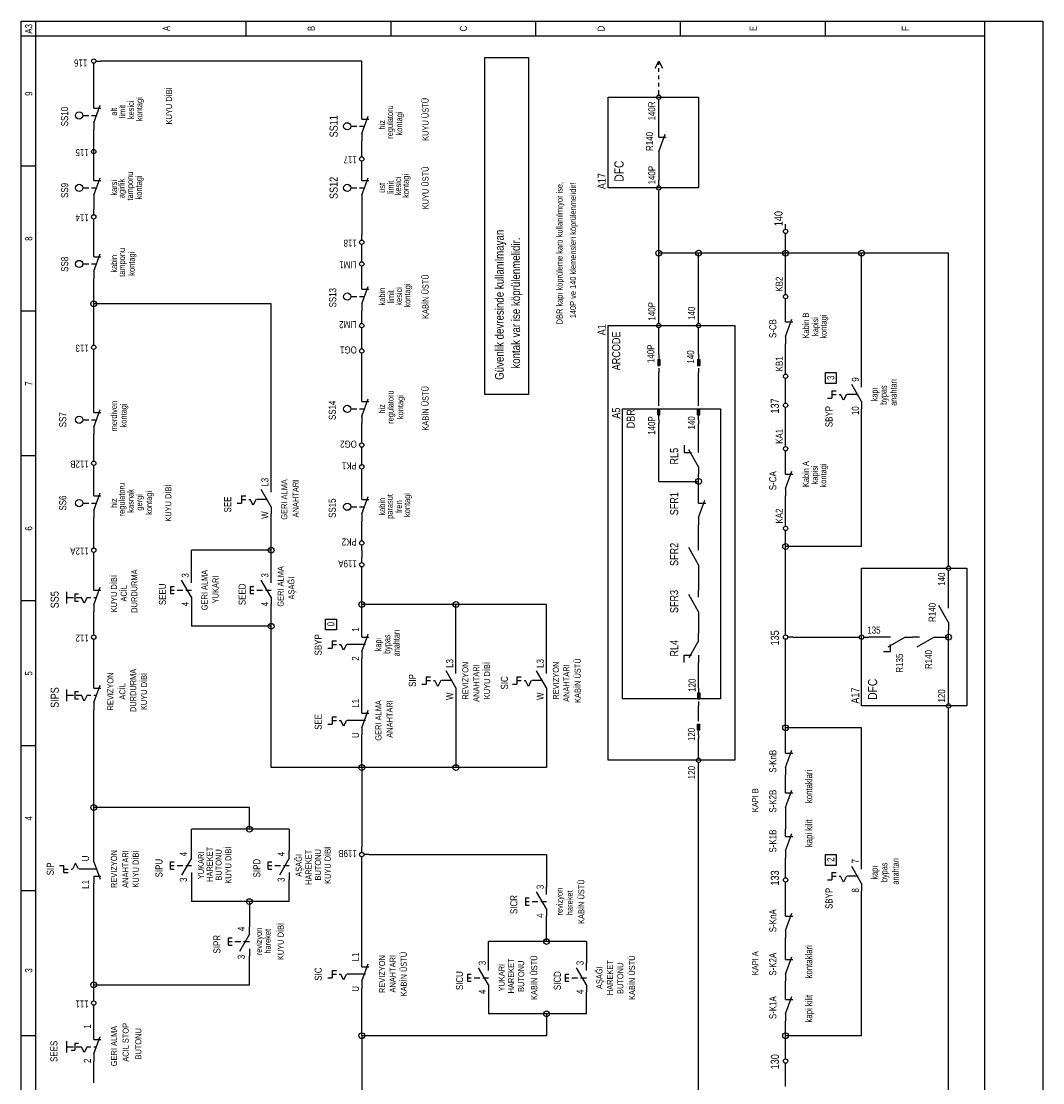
# Model space of a CAD drawing. Header units: centimetres. Extents: x 0 to 15445, y -30 to 2970.
# Tile 25 of 34: x 13354 to 14021, y 323 to 1016. Entities that reach past the tile are written whole.
import ezdxf
from ezdxf.enums import TextEntityAlignment as Align

# ---------------------------------------------------------------- set-up
doc = ezdxf.new("R2010")
doc.units = ezdxf.units.CM
doc.layers.add('ASN-ELEKTRIK', color=3, linetype='CONTINUOUS')
doc.layers.add('ASN-ELEKTRIK-YAZI', color=4, linetype='CONTINUOUS')
doc.styles.get("Standard").update_dxf_attribs({"font": 'arial.ttf', "width": 0.8})

msp = doc.modelspace()

# ---------------------------------------------------------------- linework, layer by layer
at = {"layer": 'ASN-ELEKTRIK'}
for p, q in [((13354.2, 70.2), (13354.2, 1015.95)), ((13354.2, 1015.95), (14020.95, 1015.95)), ((13363.66, 79.66), (13363.66, 1015.95)), ((13500.79, 1015.95), (13500.79, 1006.5)), ((13595.37, 1015.95), (13595.37, 1006.5)), ((13689.94, 1015.95), (13689.94, 1006.5)), ((13784.52, 1006.5), (13784.52, 1015.95)), ((13879.09, 1006.5), (13879.09, 1015.95)), ((13983.12, 70.2), (13983.12, 1015.95)), ((14020.95, 1015.95), (14020.95, 70.2)), ((13354.2, 1006.5), (13983.12, 1006.5)), ((13656.84, 772.42), (13656.84, 992.31)), ((13656.84, 992.31), (13685.21, 992.31)), ((13685.21, 992.31), (13685.21, 772.42)), ((13401.49, 985.22), (13401.49, 988.53)), ((13401.49, 963.94), (13401.49, 985.22)), ((13402.9, 989.94), (13406.21, 989.94)), ((13576.45, 989.94), (13406.21, 989.94)), ((13576.45, 956.84), (13576.45, 989.94)), ((13767.97, 985.22), (13770.33, 989.94)), ((13770.33, 987.58), (13770.33, 989.94)), ((13770.33, 989.94), (13772.69, 985.22)), ((13770.33, 982.85), (13770.33, 985.22)), ((13770.33, 978.12), (13770.33, 980.49)), ((13770.33, 973.39), (13770.33, 975.76)), ((13770.33, 967.72), (13770.33, 971.03)), ((13401.49, 959.21), (13401.49, 963.94)), ((13737.23, 907.19), (13737.23, 966.3)), ((13737.23, 966.3), (13796.34, 966.3)), ((13770.33, 961.57), (13770.33, 964.88)), ((13796.34, 966.3), (13796.34, 907.19)), ((13401.49, 949.75), (13405.62, 961.1)), ((13401.49, 959.21), (13406.21, 959.21)), ((13576.45, 952.11), (13576.45, 956.84)), ((13770.33, 945.02), (13770.33, 961.57)), ((13394.4, 954.48), (13398.29, 954.48)), ((13399.97, 954.48), (13403.21, 954.48)), ((13401.49, 949.75), (13401.49, 945.02)), ((13576.45, 942.66), (13580.58, 954.01)), ((13576.45, 952.11), (13581.18, 952.11)), ((13401.49, 935.56), (13401.49, 945.02)), ((13569.36, 947.39), (13573.25, 947.39)), ((13574.94, 947.39), (13578.17, 947.39)), ((13576.45, 942.66), (13576.45, 937.93)), ((13770.33, 940.29), (13770.33, 945.02)), ((13770.33, 930.84), (13774.46, 942.18)), ((13401.49, 932.25), (13401.49, 935.56)), ((13576.45, 930.84), (13576.45, 937.93)), ((13770.33, 940.29), (13775.06, 940.29)), ((13401.49, 926.11), (13401.49, 933.2)), ((13401.49, 926.11), (13401.49, 929.42)), ((13576.45, 927.52), (13576.45, 930.84)), ((13770.33, 930.84), (13770.33, 926.11)), ((13363.66, 921.38), (13354.2, 921.38)), ((13401.49, 916.65), (13401.49, 926.11)), ((13576.45, 921.38), (13576.45, 924.69)), ((13576.45, 916.65), (13576.45, 921.38)), ((13770.33, 926.11), (13770.33, 911.92)), ((13401.49, 911.92), (13401.49, 916.65)), ((13576.45, 911.92), (13576.45, 916.65)), ((13401.49, 902.46), (13405.62, 913.81)), ((13401.49, 911.92), (13406.21, 911.92)), ((13576.45, 902.46), (13580.58, 913.81)), ((13576.45, 911.92), (13581.18, 911.92)), ((13770.33, 908.61), (13770.33, 911.92)), ((13394.4, 907.19), (13398.29, 907.19)), ((13399.97, 907.19), (13403.21, 907.19)), ((13401.49, 902.46), (13401.49, 897.73)), ((13569.36, 907.19), (13573.25, 907.19)), ((13574.94, 907.19), (13578.17, 907.19)), ((13576.45, 902.46), (13576.45, 897.73)), ((13796.34, 907.19), (13737.23, 907.19)), ((13770.33, 902.46), (13770.33, 905.77)), ((13770.33, 864.63), (13770.33, 902.46)), ((13401.49, 897.73), (13401.49, 893)), ((13576.45, 897.73), (13576.45, 876.45)), ((13401.49, 889.69), (13401.49, 893)), ((13401.49, 883.55), (13401.49, 886.86)), ((13401.49, 867), (13401.49, 883.55)), ((13401.49, 867), (13401.49, 883.55)), ((13853.08, 880.24), (13853.08, 883.55)), ((13576.45, 873.14), (13576.45, 876.45)), ((13853.08, 874.09), (13853.08, 877.4)), ((13853.08, 864.63), (13853.08, 874.09)), ((13401.49, 862.27), (13401.49, 867)), ((13576.45, 867), (13576.45, 870.31)), ((13576.45, 862.27), (13576.45, 867)), ((13401.49, 852.81), (13405.62, 864.16)), ((13401.49, 862.27), (13406.21, 862.27)), ((13576.45, 858.96), (13576.45, 862.27)), ((13770.33, 822.07), (13770.33, 864.63)), ((13796.34, 864.63), (13770.33, 864.63)), ((13796.34, 822.07), (13796.34, 864.63)), ((13853.08, 864.63), (13796.34, 864.63)), ((13853.08, 840.99), (13853.08, 864.63)), ((13902.74, 864.63), (13853.08, 864.63)), ((13902.74, 781.88), (13902.74, 864.63)), ((13959.48, 864.63), (13902.74, 864.63)), ((13959.48, 663.66), (13959.48, 864.63)), ((13394.4, 857.54), (13398.29, 857.54)), ((13399.97, 857.54), (13403.21, 857.54)), ((13401.49, 852.81), (13401.49, 848.08)), ((13576.45, 852.81), (13576.45, 856.12)), ((13576.45, 845.72), (13576.45, 852.81)), ((13401.49, 831.53), (13401.49, 848.08)), ((13576.45, 840.99), (13576.45, 845.72)), ((13576.45, 831.53), (13580.58, 842.88)), ((13576.45, 840.99), (13581.18, 840.99)), ((13853.08, 837.68), (13853.08, 840.99)), ((13517.34, 831.53), (13401.49, 831.53)), ((13401.49, 807.89), (13401.49, 831.53)), ((13517.34, 713.31), (13517.34, 831.53)), ((13569.36, 836.26), (13573.25, 836.26)), ((13574.94, 836.26), (13578.17, 836.26)), ((13576.45, 831.53), (13576.45, 826.8)), ((13853.08, 831.53), (13853.08, 834.84)), ((13853.08, 824.44), (13853.08, 831.53)), ((13363.66, 826.8), (13354.2, 826.8)), ((13576.45, 822.07), (13576.45, 826.8)), ((13853.08, 819.71), (13853.08, 824.44)), ((13576.45, 818.76), (13576.45, 822.07)), ((13770.33, 818.76), (13770.33, 822.07)), ((13796.34, 818.76), (13796.34, 822.07)), ((13853.08, 810.25), (13857.21, 821.6)), ((13853.08, 819.71), (13857.81, 819.71)), ((13576.45, 812.62), (13576.45, 815.93)), ((13576.45, 805.52), (13576.45, 812.62)), ((13737.23, 533.62), (13737.23, 817.34)), ((13737.23, 817.34), (13819.98, 817.34)), ((13770.33, 812.62), (13770.33, 815.93)), ((13770.33, 800.79), (13770.33, 812.62)), ((13796.34, 812.62), (13796.34, 815.93)), ((13796.34, 800.79), (13796.34, 812.62)), ((13819.98, 817.34), (13819.98, 533.62)), ((13401.49, 804.58), (13401.49, 807.89)), ((13576.45, 802.21), (13576.45, 805.52)), ((13853.08, 810.25), (13853.08, 805.52)), ((13853.08, 788.97), (13853.08, 805.52)), ((13401.49, 798.43), (13401.49, 801.74)), ((13401.49, 765.33), (13401.49, 798.43)), ((13576.45, 796.07), (13576.45, 799.38)), ((13770.33, 798.43), (13770.33, 800.79)), ((13770.33, 798.43), (13770.33, 791.34)), ((13796.34, 798.43), (13796.34, 800.79)), ((13796.34, 798.43), (13796.34, 791.34)), ((13576.45, 772.42), (13576.45, 796.07)), ((13769.62, 795.12), (13769.62, 791.34)), ((13769.62, 795.12), (13771.04, 795.12)), ((13769.62, 791.34), (13771.04, 791.34)), ((13769.86, 795.12), (13769.86, 791.34)), ((13770.09, 795.12), (13770.09, 791.34)), ((13770.57, 795.12), (13770.57, 791.34)), ((13770.8, 795.12), (13770.8, 791.34)), ((13771.04, 795.12), (13771.04, 791.34)), ((13795.63, 795.12), (13795.63, 791.34)), ((13795.63, 795.12), (13797.05, 795.12)), ((13795.63, 791.34), (13797.05, 791.34)), ((13795.86, 795.12), (13795.86, 791.34)), ((13796.1, 795.12), (13796.1, 791.34)), ((13796.57, 795.12), (13796.57, 791.34)), ((13796.81, 795.12), (13796.81, 791.34)), ((13797.05, 795.12), (13797.05, 791.34)), ((13770.33, 789.44), (13770.33, 786.61)), ((13770.33, 767.69), (13770.33, 786.61)), ((13796.34, 789.44), (13796.34, 786.61)), ((13796.34, 767.69), (13796.34, 786.61)), ((13853.08, 785.66), (13853.08, 788.97)), ((13853.08, 779.51), (13853.08, 782.82)), ((13879.09, 779.51), (13879.09, 786.61)), ((13879.09, 786.61), (13886.18, 786.61)), ((13886.18, 786.61), (13886.18, 779.51)), ((13853.08, 770.06), (13853.08, 779.51)), ((13886.18, 779.51), (13879.09, 779.51)), ((13902.74, 767.69), (13896.28, 778.88)), ((13902.74, 777.15), (13902.74, 781.88)), ((13576.45, 767.69), (13576.45, 772.42)), ((13576.45, 758.23), (13580.58, 769.58)), ((13685.21, 772.42), (13656.84, 772.42)), ((13853.08, 766.75), (13853.08, 770.06)), ((13880.51, 770.06), (13883.35, 770.06)), ((13883.35, 774.79), (13886.18, 774.79)), ((13883.35, 774.79), (13883.35, 770.06)), ((13883.35, 772.42), (13886.18, 772.42)), ((13888.08, 772.42), (13889.02, 772.42)), ((13890.91, 768.64), (13889.02, 772.42)), ((13892.8, 772.42), (13890.91, 768.64)), ((13900.37, 772.42), (13893.28, 772.42)), ((13401.49, 760.6), (13401.49, 765.33)), ((13401.49, 751.14), (13405.62, 762.49)), ((13569.36, 762.96), (13573.25, 762.96)), ((13574.94, 762.96), (13578.17, 762.96)), ((13576.45, 767.69), (13581.18, 767.69)), ((13746.69, 573.81), (13746.69, 762.96)), ((13746.69, 762.96), (13810.52, 762.96)), ((13769.62, 762.96), (13771.04, 762.96)), ((13769.62, 759.18), (13769.62, 762.96)), ((13769.86, 759.18), (13769.86, 762.96)), ((13770.09, 759.18), (13770.09, 762.96)), ((13770.33, 764.86), (13770.33, 767.69)), ((13770.33, 755.87), (13770.33, 762.96)), ((13770.57, 759.18), (13770.57, 762.96)), ((13770.8, 759.18), (13770.8, 762.96)), ((13771.04, 759.18), (13771.04, 762.96)), ((13795.63, 762.96), (13797.05, 762.96)), ((13795.63, 759.18), (13795.63, 762.96)), ((13795.86, 759.18), (13795.86, 762.96)), ((13796.1, 759.18), (13796.1, 762.96)), ((13796.34, 764.86), (13796.34, 767.69)), ((13796.34, 755.87), (13796.34, 762.96)), ((13796.57, 759.18), (13796.57, 762.96)), ((13796.81, 759.18), (13796.81, 762.96)), ((13797.05, 759.18), (13797.05, 762.96)), ((13810.52, 762.96), (13810.52, 573.81)), ((13853.08, 760.6), (13853.08, 763.91)), ((13902.74, 767.69), (13902.74, 762.96)), ((13902.74, 673.12), (13902.74, 762.96)), ((13394.4, 755.87), (13398.29, 755.87)), ((13399.97, 755.87), (13403.21, 755.87)), ((13401.49, 760.6), (13406.21, 760.6)), ((13576.45, 758.23), (13576.45, 753.51)), ((13769.62, 759.18), (13771.04, 759.18)), ((13770.33, 755.87), (13770.33, 753.51)), ((13795.63, 759.18), (13797.05, 759.18)), ((13796.34, 755.87), (13796.34, 753.51)), ((13853.08, 741.68), (13853.08, 760.6)), ((13401.49, 751.14), (13401.49, 746.41)), ((13576.45, 744.05), (13576.45, 753.51)), ((13770.33, 715.68), (13770.33, 753.51)), ((13796.34, 739.32), (13796.34, 753.51)), ((13401.49, 732.23), (13401.49, 746.41)), ((13576.45, 740.74), (13576.45, 744.05)), ((13853.08, 738.37), (13853.08, 741.68)), ((13576.45, 734.59), (13576.45, 737.9)), ((13576.45, 729.86), (13576.45, 734.59)), ((13786.88, 739.32), (13786.88, 734.59)), ((13786.88, 734.59), (13791.61, 734.59)), ((13796.34, 725.13), (13789.88, 736.32)), ((13796.34, 734.59), (13796.34, 739.32)), ((13853.08, 732.23), (13853.08, 735.54)), ((13363.66, 732.23), (13354.2, 732.23)), ((13401.49, 728.92), (13401.49, 732.23)), ((13576.45, 726.55), (13576.45, 729.86)), ((13853.08, 725.13), (13853.08, 732.23)), ((13401.49, 722.77), (13401.49, 726.08)), ((13401.49, 710.95), (13401.49, 722.77)), ((13576.45, 720.4), (13576.45, 723.71)), ((13796.34, 725.13), (13796.34, 720.4)), ((13853.08, 720.4), (13853.08, 725.13)), ((13853.08, 710.95), (13857.21, 722.3)), ((13576.45, 708.58), (13576.45, 720.4)), ((13770.33, 715.68), (13796.34, 715.68)), ((13796.34, 715.68), (13796.34, 720.4)), ((13796.34, 706.22), (13796.34, 715.68)), ((13853.08, 720.4), (13857.81, 720.4)), ((13401.49, 706.22), (13401.49, 710.95)), ((13401.49, 696.76), (13405.62, 708.11)), ((13517.34, 699.13), (13510.88, 710.31)), ((13517.34, 708.58), (13517.34, 713.31)), ((13576.45, 703.85), (13576.45, 708.58)), ((13853.08, 710.95), (13853.08, 706.22)), ((13394.4, 701.49), (13398.29, 701.49)), ((13399.97, 701.49), (13403.21, 701.49)), ((13401.49, 706.22), (13406.21, 706.22)), ((13495.12, 701.49), (13497.95, 701.49)), ((13497.95, 706.22), (13500.79, 706.22)), ((13497.95, 706.22), (13497.95, 701.49)), ((13497.95, 703.85), (13500.79, 703.85)), ((13502.68, 703.85), (13503.63, 703.85)), ((13505.52, 700.07), (13503.63, 703.85)), ((13507.41, 703.85), (13505.52, 700.07)), ((13514.98, 703.85), (13507.88, 703.85)), ((13576.45, 694.4), (13580.58, 705.75)), ((13576.45, 703.85), (13581.18, 703.85)), ((13796.34, 701.49), (13796.34, 706.22)), ((13796.34, 692.03), (13800.47, 703.38)), ((13796.34, 701.49), (13801.07, 701.49)), ((13853.08, 689.67), (13853.08, 706.22)), ((13401.49, 696.76), (13401.49, 692.03)), ((13517.34, 699.13), (13517.34, 694.4)), ((13517.34, 670.75), (13517.34, 694.4)), ((13569.36, 699.13), (13573.25, 699.13)), ((13574.94, 699.13), (13578.17, 699.13)), ((13576.45, 694.4), (13576.45, 689.67)), ((13401.49, 675.48), (13401.49, 692.03)), ((13576.45, 680.21), (13576.45, 689.67)), ((13796.34, 692.03), (13796.34, 687.3)), ((13796.34, 675.48), (13796.34, 687.3)), ((13853.08, 686.36), (13853.08, 689.67)), ((13576.45, 676.9), (13576.45, 680.21)), ((13853.08, 680.21), (13853.08, 683.52)), ((13853.08, 673.12), (13853.08, 680.21)), ((13401.49, 672.17), (13401.49, 675.48)), ((13576.45, 670.75), (13576.45, 674.06)), ((13796.34, 661.3), (13789.88, 672.48)), ((13796.34, 670.75), (13796.34, 675.48)), ((13902.74, 673.12), (13853.08, 673.12)), ((13853.08, 618.74), (13853.08, 673.12)), ((13401.49, 666.02), (13401.49, 669.33)), ((13401.49, 649.38), (13401.49, 666.02)), ((13465.32, 654.2), (13465.32, 670.75)), ((13517.34, 670.75), (13465.32, 670.75)), ((13517.34, 654.2), (13517.34, 670.75)), ((13576.45, 670.75), (13576.45, 666.02)), ((13576.45, 662.71), (13576.45, 666.02)), ((13576.45, 656.57), (13576.45, 659.88)), ((13796.34, 661.3), (13796.34, 656.57)), ((13902.74, 569.08), (13902.74, 658.93)), ((13902.74, 658.93), (13971.3, 658.93)), ((13959.48, 660.35), (13959.48, 663.66)), ((13971.3, 658.93), (13971.3, 569.08)), ((13465.32, 640.02), (13458.86, 651.2)), ((13465.32, 649.47), (13465.32, 654.2)), ((13517.34, 640.02), (13510.88, 651.2)), ((13517.34, 649.47), (13517.34, 654.2)), ((13576.45, 635.29), (13576.45, 656.57)), ((13796.34, 656.57), (13796.34, 644.74)), ((13959.48, 654.2), (13959.48, 657.51)), ((13959.48, 637.65), (13959.48, 654.2)), ((13401.49, 644.65), (13401.49, 649.38)), ((13401.49, 635.19), (13405.62, 646.54)), ((13401.49, 644.65), (13406.21, 644.65)), ((13451.61, 647.11), (13453.97, 647.11)), ((13451.61, 647.11), (13451.61, 642.38)), ((13451.61, 644.74), (13453.97, 644.74)), ((13455.87, 644.74), (13459.65, 644.74)), ((13461.54, 644.74), (13465.32, 644.74)), ((13503.63, 647.11), (13505.99, 647.11)), ((13503.63, 647.11), (13503.63, 642.38)), ((13503.63, 644.74), (13505.99, 644.74)), ((13507.88, 644.74), (13511.67, 644.74)), ((13513.56, 644.74), (13517.34, 644.74)), ((13796.34, 640.02), (13796.34, 644.74)), ((13363.66, 637.65), (13354.2, 637.65)), ((13384.07, 636.06), (13384.07, 643.62)), ((13384.08, 639.92), (13388.24, 639.92)), ((13389.19, 642.29), (13391.56, 642.29)), ((13389.19, 642.29), (13389.19, 637.56)), ((13389.19, 637.56), (13391.56, 637.56)), ((13390.14, 639.92), (13393.45, 639.92)), ((13395.34, 636.14), (13393.45, 639.92)), ((13397.23, 639.92), (13395.34, 636.14)), ((13397.23, 639.92), (13399.59, 639.92)), ((13401.49, 639.92), (13403.19, 639.92)), ((13451.61, 642.38), (13453.97, 642.38)), ((13465.32, 640.02), (13465.32, 635.29)), ((13503.63, 642.38), (13505.99, 642.38)), ((13517.34, 640.02), (13517.34, 635.29)), ((13796.34, 630.56), (13789.88, 641.75)), ((13959.48, 632.92), (13959.48, 637.65)), ((13401.49, 635.19), (13401.49, 630.46)), ((13401.49, 618.74), (13401.49, 630.46)), ((13465.32, 635.29), (13465.32, 621.1)), ((13517.34, 621.1), (13517.34, 635.29)), ((13576.45, 618.74), (13576.45, 635.29)), ((13637.92, 635.29), (13576.45, 635.29)), ((13697.03, 635.29), (13637.92, 635.29)), ((13637.92, 595.09), (13637.92, 635.29)), ((13697.03, 595.09), (13697.03, 635.29)), ((13796.34, 630.56), (13796.34, 625.83)), ((13959.48, 623.46), (13953.02, 634.65)), ((13552.81, 618.74), (13552.81, 625.83)), ((13552.81, 625.83), (13559.9, 625.83)), ((13559.9, 625.83), (13559.9, 618.74)), ((13796.34, 625.83), (13796.34, 616.37)), ((13401.49, 615.43), (13401.49, 618.74)), ((13517.34, 621.1), (13465.32, 621.1)), ((13517.34, 528.89), (13517.34, 621.1)), ((13559.9, 618.74), (13552.81, 618.74)), ((13576.45, 614.01), (13576.45, 618.74)), ((13853.08, 615.43), (13853.08, 618.74)), ((13959.48, 623.46), (13959.48, 618.74)), ((13959.48, 614.01), (13959.48, 618.74)), ((13401.49, 609.28), (13401.49, 612.59)), ((13557.06, 611.64), (13559.9, 611.64)), ((13557.06, 611.64), (13557.06, 606.91)), ((13576.45, 604.55), (13580.58, 615.9)), ((13576.45, 614.01), (13581.18, 614.01)), ((13796.34, 611.64), (13789.88, 600.45)), ((13796.34, 611.64), (13796.34, 616.37)), ((13853.08, 609.28), (13853.08, 612.59)), ((13857.81, 614.01), (13854.5, 614.01)), ((13857.81, 614.01), (13898.01, 614.01)), ((13898.01, 614.01), (13901.32, 614.01)), ((13904.15, 614.01), (13907.46, 614.01)), ((13916.92, 614.01), (13907.46, 614.01)), ((13921.65, 614.01), (13916.92, 614.01)), ((13931.11, 614.01), (13919.92, 607.55)), ((13931.11, 614.01), (13935.84, 614.01)), ((13940.57, 614.01), (13935.84, 614.01)), ((13950.02, 614.01), (13938.83, 607.55)), ((13950.02, 614.01), (13954.75, 614.01)), ((13954.75, 614.01), (13959.48, 614.01)), ((13959.48, 573.81), (13959.48, 614.01)), ((13401.49, 585.54), (13401.49, 609.28)), ((13554.22, 606.91), (13557.06, 606.91)), ((13557.06, 609.28), (13559.9, 609.28)), ((13561.79, 609.28), (13562.74, 609.28)), ((13564.63, 605.5), (13562.74, 609.28)), ((13566.52, 609.28), (13564.63, 605.5)), ((13578.81, 609.28), (13566.99, 609.28)), ((13576.45, 604.55), (13576.45, 599.82)), ((13853.08, 554.9), (13853.08, 609.28)), ((13916.92, 604.55), (13921.65, 604.55)), ((13921.65, 604.55), (13921.65, 609.28)), ((13576.45, 569.08), (13576.45, 599.82)), ((13786.88, 597.46), (13786.88, 602.19)), ((13786.88, 602.19), (13791.61, 602.19)), ((13796.34, 602.19), (13796.34, 597.46)), ((13796.34, 583.27), (13796.34, 597.46)), ((13637.92, 580.91), (13631.46, 592.09)), ((13637.92, 590.36), (13637.92, 595.09)), ((13697.03, 580.91), (13690.57, 592.09)), ((13697.03, 590.36), (13697.03, 595.09)), ((13401.49, 580.81), (13401.49, 585.54)), ((13401.49, 571.35), (13405.62, 582.7)), ((13615.7, 583.27), (13618.54, 583.27)), ((13618.54, 588), (13621.37, 588)), ((13618.54, 588), (13618.54, 583.27)), ((13618.54, 585.63), (13621.37, 585.63)), ((13623.26, 585.63), (13624.21, 585.63)), ((13626.1, 581.85), (13624.21, 585.63)), ((13627.99, 585.63), (13626.1, 581.85)), ((13635.56, 585.63), (13628.47, 585.63)), ((13674.81, 583.27), (13677.65, 583.27)), ((13677.65, 588), (13680.48, 588)), ((13677.65, 588), (13677.65, 583.27)), ((13677.65, 585.63), (13680.48, 585.63)), ((13682.37, 585.63), (13683.32, 585.63)), ((13685.21, 581.85), (13683.32, 585.63)), ((13687.1, 585.63), (13685.21, 581.85)), ((13694.67, 585.63), (13687.58, 585.63)), ((13796.34, 580.91), (13796.34, 583.27)), ((13384.07, 572.22), (13384.07, 579.79)), ((13384.08, 576.08), (13388.24, 576.08)), ((13389.19, 578.45), (13391.56, 578.45)), ((13389.19, 578.45), (13389.19, 573.72)), ((13390.14, 576.08), (13393.45, 576.08)), ((13395.34, 572.3), (13393.45, 576.08)), ((13397.23, 576.08), (13395.34, 572.3)), ((13397.23, 576.08), (13399.59, 576.08)), ((13401.49, 580.81), (13406.21, 580.81)), ((13401.49, 576.08), (13403.19, 576.08)), ((13637.92, 580.91), (13637.92, 576.18)), ((13637.92, 576.18), (13637.92, 528.89)), ((13697.03, 580.91), (13697.03, 576.18)), ((13697.03, 576.18), (13697.03, 528.89)), ((13795.63, 577.6), (13795.63, 573.81)), ((13795.63, 577.6), (13797.05, 577.6)), ((13795.86, 577.6), (13795.86, 573.81)), ((13796.1, 577.6), (13796.1, 573.81)), ((13796.34, 580.91), (13796.34, 573.81)), ((13796.57, 577.6), (13796.57, 573.81)), ((13796.81, 577.6), (13796.81, 573.81)), ((13797.05, 577.6), (13797.05, 573.81)), ((13389.19, 573.72), (13391.56, 573.72)), ((13401.49, 571.35), (13401.49, 566.63)), ((13576.45, 564.36), (13576.45, 569.08)), ((13810.52, 573.81), (13746.69, 573.81)), ((13795.63, 573.81), (13797.05, 573.81)), ((13796.34, 571.92), (13796.34, 569.08)), ((13796.34, 561.99), (13796.34, 569.08)), ((13971.3, 569.08), (13902.74, 569.08)), ((13959.48, 570.5), (13959.48, 573.81)), ((13401.49, 502.88), (13401.49, 566.63)), ((13557.06, 561.99), (13559.9, 561.99)), ((13557.06, 561.99), (13557.06, 557.26)), ((13576.45, 554.9), (13580.58, 566.25)), ((13576.45, 564.36), (13581.18, 564.36)), ((13796.34, 559.15), (13796.34, 561.99)), ((13959.48, 564.36), (13959.48, 567.67)), ((13959.48, 117.49), (13959.48, 564.36)), ((13554.22, 557.26), (13557.06, 557.26)), ((13557.06, 559.63), (13559.9, 559.63)), ((13561.79, 559.63), (13562.74, 559.63)), ((13564.63, 555.84), (13562.74, 559.63)), ((13566.52, 559.63), (13564.63, 555.84)), ((13578.81, 559.63), (13566.99, 559.63)), ((13576.45, 554.9), (13576.45, 550.17)), ((13795.63, 557.26), (13797.05, 557.26)), ((13795.63, 553.48), (13795.63, 557.26)), ((13795.86, 553.48), (13795.86, 557.26)), ((13796.1, 553.48), (13796.1, 557.26)), ((13796.34, 550.17), (13796.34, 557.26)), ((13796.57, 553.48), (13796.57, 557.26)), ((13796.81, 553.48), (13796.81, 557.26)), ((13797.05, 553.48), (13797.05, 557.26)), ((13902.74, 554.9), (13853.08, 554.9)), ((13853.08, 543.08), (13853.08, 554.9)), ((13902.74, 467.42), (13902.74, 554.9)), ((13576.45, 528.89), (13576.45, 550.17)), ((13576.45, 528.89), (13576.45, 550.17)), ((13576.45, 528.89), (13576.45, 550.17)), ((13795.63, 553.48), (13797.05, 553.48)), ((13796.34, 550.17), (13796.34, 547.8)), ((13796.34, 538.35), (13796.34, 547.8)), ((13363.66, 543.08), (13354.2, 543.08)), ((13853.08, 538.35), (13853.08, 543.08)), ((13819.98, 533.62), (13737.23, 533.62)), ((13796.34, 535.04), (13796.34, 538.35)), ((13853.08, 528.89), (13857.21, 540.24)), ((13853.08, 538.35), (13857.81, 538.35)), ((13576.45, 528.89), (13517.34, 528.89)), ((13637.92, 528.89), (13576.45, 528.89)), ((13576.45, 528.89), (13576.45, 476.87)), ((13697.03, 528.89), (13637.92, 528.89)), ((13796.34, 528.89), (13796.34, 532.2)), ((13796.34, 117.49), (13796.34, 528.89)), ((13853.08, 528.89), (13853.08, 524.16)), ((13853.08, 517.07), (13853.08, 524.16)), ((13853.08, 512.34), (13853.08, 517.07)), ((13853.08, 502.88), (13857.21, 514.23)), ((13853.08, 512.34), (13857.81, 512.34)), ((13503.15, 502.88), (13401.49, 502.88)), ((13401.49, 472.14), (13401.49, 502.88)), ((13503.15, 488.69), (13503.15, 502.88)), ((13853.08, 502.88), (13853.08, 498.15)), ((13853.08, 498.15), (13853.08, 488.69)), ((13465.32, 474.51), (13465.32, 488.69)), ((13503.15, 488.69), (13465.32, 488.69)), ((13529.16, 488.69), (13503.15, 488.69)), ((13529.16, 488.69), (13529.16, 474.51)), ((13853.08, 483.97), (13853.08, 488.69)), ((13853.08, 474.51), (13857.21, 485.86)), ((13853.08, 483.97), (13857.81, 483.97)), ((13401.49, 467.42), (13401.49, 472.14)), ((13465.32, 469.78), (13465.32, 474.51)), ((13529.16, 469.78), (13529.16, 474.51)), ((13576.45, 473.56), (13576.45, 476.87)), ((13581.18, 472.14), (13577.87, 472.14)), ((13581.18, 472.14), (13697.03, 472.14)), ((13697.03, 472.14), (13697.03, 450.86)), ((13853.08, 474.51), (13853.08, 469.78)), ((13879.09, 465.05), (13879.09, 472.14)), ((13879.09, 472.14), (13886.18, 472.14)), ((13886.18, 472.14), (13886.18, 465.05)), ((13379.26, 465.05), (13382.1, 465.05)), ((13382.1, 460.32), (13382.1, 465.05)), ((13389.66, 466.47), (13387.77, 462.69)), ((13391.56, 462.69), (13389.66, 466.47)), ((13401.49, 467.42), (13405.62, 456.07)), ((13451.61, 467.42), (13453.97, 467.42)), ((13451.61, 462.69), (13451.61, 467.42)), ((13451.61, 465.05), (13453.97, 465.05)), ((13455.87, 465.05), (13459.65, 465.05)), ((13465.32, 469.78), (13458.86, 458.59)), ((13461.54, 465.05), (13465.32, 465.05)), ((13515.45, 467.42), (13517.81, 467.42)), ((13515.45, 462.69), (13515.45, 467.42)), ((13515.45, 465.05), (13517.81, 465.05)), ((13519.7, 465.05), (13523.49, 465.05)), ((13529.16, 469.78), (13522.7, 458.59)), ((13525.38, 465.05), (13529.16, 465.05)), ((13576.45, 467.42), (13576.45, 470.73)), ((13576.45, 403.58), (13576.45, 467.42)), ((13853.08, 460.32), (13853.08, 469.78)), ((13886.18, 465.05), (13879.09, 465.05)), ((13902.74, 453.23), (13896.28, 464.42)), ((13902.74, 462.69), (13902.74, 467.42)), ((13382.1, 462.69), (13384.93, 462.69)), ((13382.1, 460.32), (13384.93, 460.32)), ((13386.83, 462.69), (13387.77, 462.69)), ((13403.85, 462.69), (13392.03, 462.69)), ((13401.49, 457.96), (13401.49, 453.23)), ((13401.49, 457.96), (13406.21, 457.96)), ((13451.61, 462.69), (13453.97, 462.69)), ((13465.32, 460.32), (13465.32, 455.59)), ((13515.45, 462.69), (13517.81, 462.69)), ((13529.16, 460.32), (13529.16, 455.59)), ((13853.08, 457.01), (13853.08, 460.32)), ((13883.35, 460.32), (13886.18, 460.32)), ((13883.35, 460.32), (13883.35, 455.59)), ((13883.35, 457.96), (13886.18, 457.96)), ((13888.08, 457.96), (13889.02, 457.96)), ((13890.91, 454.17), (13889.02, 457.96)), ((13892.8, 457.96), (13890.91, 454.17)), ((13900.37, 457.96), (13893.28, 457.96)), ((13401.49, 387.03), (13401.49, 453.23)), ((13465.32, 455.59), (13465.32, 441.41)), ((13529.16, 441.41), (13529.16, 455.59)), ((13697.03, 446.14), (13697.03, 450.86)), ((13853.08, 450.86), (13853.08, 454.17)), ((13853.08, 436.68), (13853.08, 450.86)), ((13880.51, 455.59), (13883.35, 455.59)), ((13902.74, 453.23), (13902.74, 448.5)), ((13363.66, 448.5), (13354.2, 448.5)), ((13683.32, 443.77), (13685.68, 443.77)), ((13683.32, 443.77), (13683.32, 439.04)), ((13697.03, 436.68), (13690.57, 447.87)), ((13902.74, 353.92), (13902.74, 448.5)), ((13503.15, 441.41), (13465.32, 441.41)), ((13503.15, 441.41), (13503.15, 424.86)), ((13529.16, 441.41), (13503.15, 441.41)), ((13683.32, 441.41), (13685.68, 441.41)), ((13683.32, 439.04), (13685.68, 439.04)), ((13687.58, 441.41), (13691.36, 441.41)), ((13693.25, 441.41), (13697.03, 441.41)), ((13697.03, 436.68), (13697.03, 431.95)), ((13853.08, 431.95), (13853.08, 436.68)), ((13697.03, 415.4), (13697.03, 431.95)), ((13853.08, 422.49), (13857.21, 433.84)), ((13853.08, 431.95), (13857.81, 431.95)), ((13503.15, 420.13), (13503.15, 424.86)), ((13489.44, 417.76), (13491.81, 417.76)), ((13489.44, 413.03), (13489.44, 417.76)), ((13503.15, 420.13), (13496.69, 408.94)), ((13853.08, 422.49), (13853.08, 417.76)), ((13853.08, 408.31), (13853.08, 417.76)), ((13489.44, 415.4), (13491.81, 415.4)), ((13489.44, 413.03), (13491.81, 413.03)), ((13493.7, 415.4), (13497.48, 415.4)), ((13499.37, 415.4), (13503.15, 415.4)), ((13503.15, 410.67), (13503.15, 405.94)), ((13659.2, 401.21), (13659.2, 415.4)), ((13697.03, 415.4), (13659.2, 415.4)), ((13723.04, 415.4), (13697.03, 415.4)), ((13723.04, 415.4), (13723.04, 401.21)), ((13503.15, 387.03), (13503.15, 405.94)), ((13576.45, 398.85), (13576.45, 403.58)), ((13853.08, 403.58), (13853.08, 408.31)), ((13853.08, 394.12), (13857.21, 405.47)), ((13853.08, 403.58), (13857.81, 403.58)), ((13557.06, 396.48), (13559.9, 396.48)), ((13557.06, 396.48), (13557.06, 391.76)), ((13576.45, 389.39), (13580.58, 400.74)), ((13576.45, 398.85), (13581.18, 398.85)), ((13659.2, 387.03), (13652.74, 398.21)), ((13659.2, 396.48), (13659.2, 401.21)), ((13723.04, 387.03), (13716.58, 398.21)), ((13723.04, 396.48), (13723.04, 401.21)), ((13554.22, 391.76), (13557.06, 391.76)), ((13557.06, 394.12), (13559.9, 394.12)), ((13561.79, 394.12), (13562.74, 394.12)), ((13564.63, 390.34), (13562.74, 394.12)), ((13566.52, 394.12), (13564.63, 390.34)), ((13578.81, 394.12), (13566.99, 394.12)), ((13576.45, 389.39), (13576.45, 384.66)), ((13645.49, 394.12), (13647.85, 394.12)), ((13645.49, 394.12), (13645.49, 389.39)), ((13645.49, 391.76), (13647.85, 391.76)), ((13645.49, 389.39), (13647.85, 389.39)), ((13649.75, 391.76), (13653.53, 391.76)), ((13655.42, 391.76), (13659.2, 391.76)), ((13709.33, 394.12), (13711.69, 394.12)), ((13709.33, 394.12), (13709.33, 389.39)), ((13709.33, 391.76), (13711.69, 391.76)), ((13709.33, 389.39), (13711.69, 389.39)), ((13713.58, 391.76), (13717.37, 391.76)), ((13719.26, 391.76), (13723.04, 391.76)), ((13853.08, 394.12), (13853.08, 389.39)), ((13853.08, 382.3), (13853.08, 389.39)), ((13401.49, 387.03), (13503.15, 387.03)), ((13401.49, 379.93), (13401.49, 387.03)), ((13401.49, 379.93), (13401.49, 387.03)), ((13576.45, 353.92), (13576.45, 384.66)), ((13659.2, 387.03), (13659.2, 382.3)), ((13659.2, 382.3), (13659.2, 368.11)), ((13723.04, 387.03), (13723.04, 382.3)), ((13723.04, 368.11), (13723.04, 382.3)), ((13853.08, 377.57), (13853.08, 382.3)), ((13401.49, 376.62), (13401.49, 379.93)), ((13401.49, 377.57), (13401.49, 379.93)), ((13853.08, 368.11), (13857.21, 379.46)), ((13853.08, 377.57), (13857.81, 377.57)), ((13401.49, 370.48), (13401.49, 373.79)), ((13401.49, 356.19), (13401.49, 370.48)), ((13697.03, 368.11), (13659.2, 368.11)), ((13697.03, 368.11), (13697.03, 353.92)), ((13723.04, 368.11), (13697.03, 368.11)), ((13853.08, 368.11), (13853.08, 363.38)), ((13853.08, 353.92), (13853.08, 363.38)), ((13363.66, 353.92), (13354.2, 353.92)), ((13401.49, 351.47), (13401.49, 356.19)), ((13401.49, 342.01), (13405.62, 353.36)), ((13697.03, 353.92), (13576.45, 353.92)), ((13576.45, 353.92), (13576.45, 294.72)), ((13902.74, 353.92), (13853.08, 353.92)), ((13853.08, 342.1), (13853.08, 353.92)), ((13384.07, 342.87), (13384.07, 350.44)), ((13384.08, 346.74), (13388.24, 346.74)), ((13389.19, 349.1), (13391.56, 349.1)), ((13389.19, 349.1), (13389.19, 344.37)), ((13390.14, 346.74), (13393.45, 346.74)), ((13395.34, 342.95), (13393.45, 346.74)), ((13397.23, 346.74), (13395.34, 342.95)), ((13397.23, 346.74), (13399.59, 346.74)), ((13401.49, 351.47), (13406.21, 351.47)), ((13401.49, 346.74), (13403.19, 346.74)), ((13386.83, 344.37), (13389.19, 344.37)), ((13401.49, 342.01), (13401.49, 337.28)), ((13853.08, 338.79), (13853.08, 342.1)), ((13401.49, 323.19), (13401.49, 337.28)), ((13853.08, 332.65), (13853.08, 335.96)), ((13853.08, 320.82), (13853.08, 332.65))]:
    msp.add_line(p, q, dxfattribs=at)
for centre, radius in [((13401.49, 989.94), 1.42), ((13770.33, 966.3), 1.42), ((13392.03, 954.48), 2.36), ((13566.99, 947.39), 2.36), ((13401.49, 930.84), 1.42), ((13576.45, 926.11), 1.42), ((13392.03, 907.19), 2.36), ((13566.99, 907.19), 2.36), ((13770.33, 907.19), 1.42), ((13401.49, 888.28), 1.42), ((13853.08, 878.82), 1.42), ((13576.45, 871.73), 1.42), ((13770.33, 864.63), 1.89), ((13796.34, 864.63), 1.89), ((13853.08, 864.63), 1.89), ((13902.74, 864.63), 1.89), ((13392.03, 857.54), 2.36), ((13576.45, 857.54), 1.42), ((13566.99, 836.26), 2.36), ((13401.49, 831.53), 1.89), ((13853.08, 836.26), 1.42), ((13576.45, 817.34), 1.42), ((13770.33, 817.34), 1.42), ((13796.34, 817.34), 1.42), ((13401.49, 803.16), 1.42), ((13576.45, 800.79), 1.42), ((13853.08, 784.24), 1.42), ((13566.99, 762.96), 2.36), ((13853.08, 765.33), 1.42), ((13392.03, 755.87), 2.36), ((13576.45, 739.32), 1.42), ((13853.08, 736.96), 1.42), ((13401.49, 727.5), 1.42), ((13576.45, 725.13), 1.42), ((13796.34, 715.68), 1.89), ((13392.03, 701.49), 2.36), ((13566.99, 699.13), 2.36), ((13853.08, 684.94), 1.42), ((13401.49, 670.75), 1.42), ((13517.34, 670.75), 1.89), ((13576.45, 675.48), 1.42), ((13853.08, 673.12), 1.89), ((13576.45, 661.3), 1.42), ((13959.48, 658.93), 1.42), ((13576.45, 635.29), 1.89), ((13637.92, 635.29), 1.89), ((13517.34, 621.1), 1.89), ((13401.49, 614.01), 1.42), ((13853.08, 614.01), 1.42), ((13853.08, 614.01), 1.42), ((13902.74, 614.01), 1.42), ((13959.48, 614.01), 1.89), ((13959.48, 569.08), 1.42), ((13853.08, 554.9), 1.89), ((13796.34, 533.62), 1.42), ((13576.45, 528.89), 1.89), ((13637.92, 528.89), 1.89), ((13401.49, 502.88), 1.89), ((13503.15, 488.69), 1.89), ((13576.45, 472.14), 1.42), ((13853.08, 455.59), 1.42), ((13503.15, 441.41), 1.89), ((13697.03, 415.4), 1.89), ((13401.49, 387.03), 1.89), ((13401.49, 375.2), 1.42), ((13697.03, 368.11), 1.89), ((13576.45, 353.92), 1.89), ((13853.08, 353.92), 1.89), ((13853.08, 337.37), 1.42)]:
    msp.add_circle(centre, radius, dxfattribs=at)

# ---------------------------------------------------------------- texts
at = {"layer": 'ASN-ELEKTRIK-YAZI', "width": 0.8}
for s, height, rotation, p in [('A3', 4.634, 90, (13361.39, 1007.82)), ('116', 4.634, 180, (13397.32, 990.98)), ('115', 4.634, 180, (13398.27, 932.54)), ('117', 4.634, 180, (13573.23, 927.81)), ('DFC', 5.958, 90, (13747.35, 911.26)), ('A17', 5.296, 90, (13735.72, 906.34)), ('140P', 4.634, 90, (13768.06, 909.46)), ('114', 4.634, 180, (13398.27, 889.98)), ('Güvenlik devresinde kullanılmayan', 5.6745, 90, (13669.13, 781.88)), ('140', 5.296, 90, (13851.1, 882.22)), ('118', 4.634, 180, (13573.23, 873.43)), ('kontak var ise köprülenmelidir.', 5.6745, 90, (13679.78, 789.18)), ('LIM1', 4.634, 180, (13573.23, 859.24)), ('KB2', 4.634, 90, (13851.29, 839.48)), ('140P', 4.634, 90, (13768.06, 820.56)), ('140', 4.634, 90, (13794.07, 821.03)), ('LIM2', 4.634, 180, (13573.23, 820.28)), ('S-CB', 4.634, 90, (13847.03, 809.21)), ('113', 4.634, 180, (13398.27, 804.86)), ('OG1', 4.634, 180, (13573.23, 803.73)), ('KB1', 4.634, 90, (13851.29, 787.46)), ('9', 4.63, 90, (13900.94, 780.74)), ('DBR', 5.296, 90, (13754.63, 750.29)), ('KA1', 4.634, 90, (13851.29, 740.17)), ('OG2', 4.634, 180, (13573.23, 742.25)), ('RL5', 5.296, 90, (13783, 726.65)), ('112B', 4.634, 180, (13398.27, 729.2)), ('PK1', 4.634, 180, (13573.23, 728.07)), ('S-CA', 4.634, 90, (13847.03, 709.91)), ('L3', 4.634, 90, (13515.54, 712.18)), ('SFR1', 5.296, 90, (13783, 693.55)), ('KA2', 4.634, 90, (13851.29, 688.15)), ('112A', 4.634, 180, (13398.27, 672.45)), ('PK2', 4.634, 180, (13573.23, 678.41)), ('SFR2', 5.296, 90, (13783, 660.44)), ('119A', 4.634, 180, (13573.23, 664.23)), ('3', 4.63, 90, (13463.53, 652.88)), ('3', 4.63, 90, (13515.54, 652.88)), ('SFR3', 5.296, 90, (13783, 629.71)), ('1', 4.63, 90, (13574.65, 617.6)), ('112', 4.634, 180, (13398.27, 615.71)), ('RL4', 5.296, 90, (13783, 601.33)), ('L3', 4.634, 90, (13636.13, 593.96)), ('L3', 4.634, 90, (13695.24, 593.96)), ('DFC', 5.958, 90, (13912.85, 573.15)), ('A17', 5.296, 90, (13901.22, 570.6)), ('120', 4.634, 90, (13957.21, 571.35)), ('L1', 4.634, 90, (13574.65, 567.95)), ('S-KnB', 4.634, 90, (13847.03, 525.48)), ('kontaklari', 4.54, 90, (13870.48, 505.7)), ('S-K2B', 4.634, 90, (13847.03, 499.48)), ('kapi kilit', 4.54, 90, (13870.48, 476.93)), ('S-K1B', 4.634, 90, (13847.03, 473.47)), ('119B', 4.634, 180, (13573.23, 475.08)), ('7', 4.63, 90, (13900.94, 466.28)), ('133', 5.296, 90, (13848.73, 451.91)), ('L1', 4.634, 90, (13398.46, 449.73)), ('3', 4.63, 90, (13462.3, 454.27)), ('3', 4.63, 90, (13526.14, 454.27)), ('3', 4.63, 90, (13695.24, 449.54)), ('S-KnA', 4.634, 90, (13847.03, 421.45)), ('4', 4.63, 90, (13500.13, 422.11)), ('kontaklari', 4.54, 90, (13870.48, 391.3)), ('L1', 4.634, 90, (13574.65, 402.44)), ('3', 4.63, 90, (13657.41, 399.89)), ('3', 4.63, 90, (13721.25, 399.89)), ('S-K2A', 4.634, 90, (13847.03, 393.08)), ('kapi kilit', 4.54, 90, (13870.48, 362.53)), ('111', 4.634, 180, (13398.27, 376.91)), ('S-K1A', 4.634, 90, (13847.03, 364.71)), ('1', 4.63, 90, (13399.69, 358.46)), ('GERI ALMA', 3.972, 90, (13416.71, 333.97)), ('ACIL STOP', 3.972, 90, (13424.32, 336.94)), ('BUTONU', 3.972, 90, (13432.59, 338.38))]:
    msp.add_text(s, height=height, rotation=rotation, dxfattribs=at).set_placement(p)
for s, height, p in [('A', 4.63, (13451.23, 1011.22)), ('B', 4.63, (13545.81, 1011.22)), ('C', 4.63, (13645.11, 1011.22)), ('D', 4.63, (13734.96, 1011.22)), ('E', 4.63, (13834.26, 1011.22)), ('F', 4.63, (13933.57, 1011.22)), ('KUYU DİBİ', 3.972, (13452.67, 960.72)), ('9', 4.63, (13361.39, 968.67)), ('kesici', 3.972, (13427.7, 958.11)), ('kontagi', 3.972, (13433.22, 958.59)), ('KUYU ÜSTÜ', 3.972, (13620.05, 951.89)), ('alt', 3.972, (13416.7, 956.84)), ('limit', 3.972, (13422.17, 957.02)), ('regulatoru', 3.972, (13596.84, 950.15)), ('kontagi', 3.972, (13602.84, 949.22)), ('SS11', 5.296, (13560.75, 947.39)), ('hiz', 3.972, (13591.68, 948.33)), ('tamponu', 3.972, (13427.13, 908.36)), ('kontagi', 3.972, (13432.92, 907.53)), ('kontagi', 3.972, (13607.15, 908.44)), ('KUYU ÜSTÜ', 3.972, (13620.05, 907.19)), ('karsi', 3.972, (13416.7, 907.26)), ('agirlik', 3.972, (13421.61, 906.86)), ('SS12', 5.296, (13560.75, 907.19)), ('üst', 3.972, (13591.68, 907.19)), ('limit', 3.972, (13597.2, 907.58)), ('kesici', 3.972, (13602.14, 908.42)), ('DBR kapı köprüleme kartı kullanılmıyor ise,', 3.9722, (13707.53, 864.63)), ('140P ve 140 klemensleri köprülenmelidir!', 3.9722, (13716.33, 866.45)), ('8', 4.63, (13361.39, 874.09)), ('tamponu', 3.972, (13421.87, 858.6)), ('SS8', 4.634, (13384.84, 857.35)), ('kabin', 3.972, (13416.72, 857.67)), ('kontagi', 3.972, (13428.23, 857.71)), ('KABİN ÜSTÜ', 3.972, (13620.05, 836.26)), ('kabin', 3.972, (13591.68, 836.26)), ('limit', 3.972, (13597.43, 836.11)), ('kesici', 3.972, (13602.74, 836.4)), ('kontagi', 3.972, (13608.2, 836.91)), ('Kabin B', 3.972, (13868.31, 817.34)), ('kapisi', 3.972, (13874.38, 816.69)), ('kontagi', 3.972, (13879.83, 816.64)), ('3', 4.63, (13884.86, 783.3)), ('anahtarı', 4.256, (13925.62, 773.74)), ('7', 4.63, (13361.39, 779.51)), ('KABİN ÜSTÜ', 3.972, (13620.06, 763.33)), ('kapı', 4.256, (13913.14, 772.42)), ('bypas', 4.256, (13919.11, 771.96)), ('regulatoru', 3.972, (13597.18, 764.12)), ('kontagi', 3.972, (13603.56, 764.14)), ('137', 5.296, (13848.73, 764.86)), ('merdiven', 3.972, (13416.67, 758.23)), ('kontagi', 3.972, (13422.93, 758.7)), ('SS14', 4.634, (13559.52, 762.02)), ('hiz', 3.972, (13591.68, 762.96)), ('SS7', 4.634, (13383.61, 755.87)), ('Kabin A', 3.972, (13868.31, 720.4)), ('kapisi', 3.972, (13874.12, 719.9)), ('kontagi', 3.972, (13879.68, 719.5)), ('regulatoru', 3.972, (13421.75, 703.76)), ('KUYU DİBİ', 3.972, (13452.18, 701.49)), ('GERI ALMA', 3.972, (13527.84, 703.85)), ('ANAHTARI', 3.972, (13535.26, 704.42)), ('kasnak', 3.972, (13427.52, 702.91)), ('gergi', 3.972, (13433.19, 702)), ('kontagi', 3.972, (13439.59, 701.62)), ('parasut', 3.972, (13596.69, 699.3)), ('kontagi', 3.972, (13608.03, 700.23)), ('SS6', 4.634, (13383.61, 701.49)), ('hiz', 3.972, (13416.71, 701.49)), ('SS15', 4.634, (13559.52, 698.18)), ('kabin', 3.972, (13591.68, 699.13)), ('fren', 3.972, (13602.67, 699.11)), ('6', 4.63, (13361.39, 684.94)), ('KUYU DİBİ', 3.972, (13416.71, 642.38)), ('DURDURMA', 3.972, (13429.99, 644.03)), ('GERI ALMA', 3.972, (13475.82, 644.74)), ('YUKARI', 3.972, (13483, 645.14)), ('GERI ALMA', 3.972, (13525.47, 647.11)), ('AŞAĞI', 3.972, (13532.52, 646.01)), ('ACİL', 3.972, (13423.11, 642.63)), ('SS5', 5.296, (13378.69, 638.41)), ('0', 4.63, (13558.58, 622.52)), ('anahtarı', 4.256, (13601.23, 610.21)), ('135', 5.296, (13848.73, 613.53)), ('kapı', 4.256, (13589.22, 609.28)), ('bypas', 4.256, (13595.12, 609.42)), ('KUYU DİBİ', 3.972, (13660.24, 585.63)), ('KABİN ÜSTÜ', 3.972, (13719.35, 585.63)), ('5', 4.63, (13361.39, 590.36)), ('DURDURMA', 3.972, (13429.23, 579.25)), ('KUYU DİBİ', 3.972, (13436.31, 578.52)), ('REVIZYON', 3.972, (13646.06, 585.63)), ('ANAHTARI', 3.972, (13653.15, 584)), ('REVIZYON', 3.972, (13705.17, 585.63)), ('ANAHTARI', 3.972, (13711.93, 584.01)), ('REVIZYON', 3.972, (13414.35, 578.54)), ('ACİL', 3.972, (13422.2, 578.63)), ('SIPS', 5.296, (13378.69, 574.57)), ('GERI ALMA', 3.972, (13589.31, 559.63)), ('ANAHTARI', 3.972, (13596.69, 560.61)), ('KAPI B', 3.972, (13835.21, 507.61)), ('4', 4.63, (13361.39, 495.79)), ('KUYU DİBİ', 3.972, (13491.36, 465.22)), ('KUYU DİBİ', 3.972, (13556.21, 465.05)), ('REVIZYON', 3.972, (13416.7, 462.69)), ('ANAHTARI', 3.972, (13424.17, 462.71)), ('KUYU DİBİ', 3.972, (13430.89, 462.69)), ('YUKARI', 3.972, (13473.46, 465.05)), ('HAREKET', 3.972, (13479.26, 465.76)), ('BUTONU', 3.972, (13485.04, 465.35)), ('AŞAĞI', 3.972, (13537.3, 465.05)), ('HAREKET', 3.972, (13543.68, 463.75)), ('BUTONU', 3.972, (13549.84, 465.45)), ('anahtarı', 4.256, (13926.93, 461.25)), ('2', 4.63, (13884.86, 468.83)), ('kapı', 4.256, (13913.14, 460.32)), ('bypas', 4.256, (13919.56, 460.54)), ('KABİN ÜSTÜ', 3.972, (13721.72, 441.41)), ('revizyon', 3.972, (13707.53, 441.41)), ('hareket', 3.972, (13714.16, 440.63)), ('revizyon', 3.972, (13511.29, 415.4)), ('hareket', 3.972, (13517.03, 415.54)), ('KUYU DİBİ', 3.972, (13525.47, 415.4)), ('REVIZYON', 3.972, (13591.68, 394.12)), ('ANAHTARI', 3.972, (13598.63, 394.33)), ('KABİN ÜSTÜ', 3.972, (13605.86, 394.12)), ('HAREKET', 3.972, (13675.9, 392.93)), ('KABİN ÜSTÜ', 3.972, (13690.98, 391.76)), ('KABİN ÜSTÜ', 3.972, (13754.82, 391.76)), ('KAPI A', 3.972, (13835.21, 401.21)), ('3', 4.63, (13361.39, 396.48)), ('YUKARI', 3.972, (13669.7, 391.76)), ('BUTONU', 3.972, (13682.46, 392.69)), ('AŞAĞI', 3.972, (13733.54, 391.76)), ('HAREKET', 3.972, (13740.42, 391.83)), ('BUTONU', 3.972, (13747.22, 391.36)), ('130', 5.296, (13848.73, 336.9))]:
    msp.add_text(s, height=height, rotation=90, dxfattribs=at).set_placement(p, align=Align.CENTER)
for s, height, p in [('140R', 4.634, (13768.06, 963.56)), ('SS10', 4.634, (13384.84, 960.06)), ('R140', 4.634, (13766.64, 943.7)), ('SS9', 4.634, (13384.84, 910.41)), ('SS13', 4.634, (13559.8, 841.84)), ('A1', 5.296, (13735.72, 818.2)), ('ARCODE', 5.296, (13745.17, 813.47)), ('140P', 4.634, (13767.4, 804.96)), ('140', 4.634, (13793.41, 801.17)), ('A5', 5.296, (13745.17, 763.81)), ('SBYP', 4.634, (13883.73, 764.86)), ('10', 4.634, (13900.94, 764.67)), ('140P', 4.634, (13767.97, 758.14)), ('140', 4.634, (13793.97, 758.14)), ('SEE', 4.634, (13491.24, 705.75)), ('W', 4.63, (13515.54, 696.1)), ('140', 4.634, (13957.21, 656.19)), ('SEEU', 4.634, (13448.68, 649)), ('SEED', 4.634, (13500.7, 649)), ('4', 4.63, (13463.53, 636.99)), ('4', 4.63, (13515.54, 636.99)), ('R140', 4.634, (13951.06, 636.33)), ('SBYP', 4.634, (13550.35, 615.9)), ('R135', 4.634, (13929.78, 603.23)), ('R140', 4.634, (13948.7, 605.59)), ('2', 4.63, (13574.65, 601.52)), ('SIP', 4.634, (13611.82, 589.89)), ('SIC', 4.634, (13671.88, 588.47)), ('120', 4.634, (13794.35, 586.96)), ('W', 4.63, (13636.13, 577.88)), ('W', 4.63, (13695.24, 577.88)), ('SEE', 4.634, (13550.35, 563.88)), ('120', 4.634, (13793.97, 554.8)), ('U', 4.63, (13574.65, 551.87)), ('120', 4.634, (13794.07, 529.93)), ('4', 4.63, (13462.3, 473.85)), ('4', 4.63, (13526.14, 473.85)), ('SIP', 4.634, (13375.48, 466.94)), ('U', 4.63, (13398.46, 471.48)), ('SIPU', 4.634, (13446.41, 469.31)), ('SIPD', 4.634, (13510.25, 469.31)), ('SICR', 4.634, (13678.02, 445.66)), ('SBYP', 4.634, (13883.73, 450.39)), ('8', 4.63, (13900.94, 450.2)), ('4', 4.63, (13695.24, 433.65)), ('SIPR', 4.634, (13484.24, 419.65)), ('3', 4.63, (13500.13, 406.7)), ('SIC', 4.634, (13550.35, 398.38)), ('SICU', 4.634, (13642.56, 396.01)), ('SICD', 4.634, (13706.4, 396.01)), ('U', 4.63, (13574.65, 386.36)), ('4', 4.63, (13657.41, 384)), ('4', 4.63, (13721.25, 384)), ('SEES', 4.634, (13377.84, 350.61)), ('2', 4.63, (13399.69, 338.98))]:
    msp.add_text(s, height=height, rotation=90, dxfattribs=at).set_placement(p, align=Align.RIGHT)
msp.add_text('135', height=4.634, dxfattribs=at).set_placement((13906.42, 616.28))

doc.saveas('drawing.dxf')
